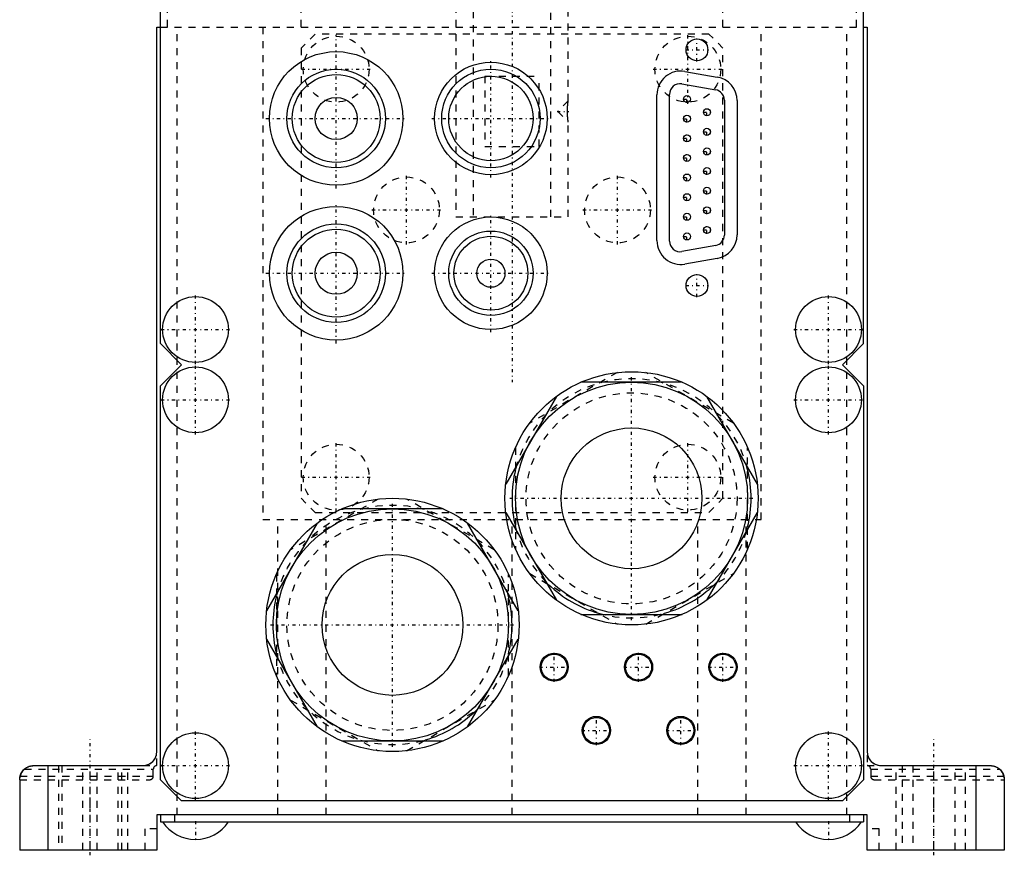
# Model space of a CAD drawing. Extents: x -72 to 70, y -1 to 596.
# Tile 1 of 16: x -70 to 70, y -1 to 118. Entities that reach past the tile are written whole.
import ezdxf

# ---------------------------------------------------------------- set-up
doc = ezdxf.new("R2010")
doc.units = 0
doc.linetypes.add('CENTER', pattern=[1.5, 0.45, -0.5, 0.05, -0.5])
doc.linetypes.add('DASHED', pattern=[2, 1, -1])
for name, color, linetype in [('AM_0', 7, 'CONTINUOUS'), ('AM_3', 7, 'DASHED'), ('AM_7', 7, 'CENTER')]:
    doc.layers.add(name, color=color, linetype=linetype)

msp = doc.modelspace()

# ---------------------------------------------------------------- linework, layer by layer
at = {"layer": 'AM_0', "color": 7, "linetype": 'CONTINUOUS'}
for p, q in [((-50, 72), (-50, 129)), ((50, 72), (50, 129)), ((-50.5, 14), (-50.5, 117)), ((-50.5, 117), (-50, 117)), ((50, 117), (50.5, 117)), ((50.5, 117), (50.5, 14)), ((24.59, 110.7), (29.19, 109.89)), ((24.16, 108.91), (28.96, 108.08)), ((20.6, 86.65), (20.6, 107.35)), ((22.4, 86.56), (22.4, 107.43)), ((30.2, 106.6), (30.2, 87.43)), ((32, 106.54), (32, 87.46)), ((28.97, 85.95), (24.17, 85.08)), ((29.19, 84.11), (24.59, 83.3)), ((-47, 69), (-50, 72)), ((50, 72), (47, 69)), ((-50, 66), (-47, 69)), ((47, 69), (50, 66)), ((-50, 10), (-50, 66)), ((24.19, 66.5), (9.81, 66.5)), ((50, 66), (50, 10)), ((6.31, 64.48), (-0.89, 52.02)), ((34.89, 52.02), (27.69, 64.48)), ((-9.81, 48.5), (-24.19, 48.5)), ((-0.89, 47.98), (6.31, 35.52)), ((27.69, 35.52), (34.89, 47.98)), ((-27.69, 46.48), (-34.89, 34.02)), ((0.89, 34.02), (-6.31, 46.48)), ((9.81, 33.5), (24.19, 33.5)), ((-34.89, 29.98), (-27.69, 17.52)), ((-6.31, 17.52), (0.89, 29.98)), ((-24.19, 15.5), (-9.81, 15.5)), ((-68, 12), (-52.5, 12)), ((-66, 12), (-66, 0)), ((52.5, 12), (68, 12)), ((66, 0), (66, 12)), ((-70, 10), (-70, 0)), ((-47, 7), (-50, 10)), ((50, 10), (47, 7)), ((70, 10), (70, 0)), ((47, 7), (-47, 7)), ((50.5, 5), (-50.5, 5)), ((-50.5, 5), (-50.5, 0)), ((-50, 5), (-50, 4)), ((-48, 5), (-48, 4)), ((48, 5), (48, 4)), ((50, 5), (50, 4)), ((50.5, 0), (50.5, 5)), ((-50, 4), (50, 4)), ((-50.5, 0), (-70, 0)), ((70, 0), (50.5, 0))]:
    msp.add_line(p, q, dxfattribs=at)
for points in [[(-70, 10, 0), (-70, 10.07, 0), (-69.99, 10.23, 0), (-69.96, 10.38, 0), (-69.95, 10.45, 0), (-69.93, 10.53, 0), (-69.88, 10.68, 0), (-69.82, 10.83, 0), (-69.75, 10.97, 0), (-69.66, 11.12, 0), (-69.56, 11.25, 0), (-69.51, 11.32, 0), (-69.45, 11.38, 0), (-69.32, 11.5, 0), (-69.18, 11.61, 0), (-69.03, 11.71, 0), (-68.87, 11.8, 0), (-68.7, 11.87, 0), (-68.61, 11.91, 0), (-68.51, 11.93, 0), (-68.32, 11.97, 0), (-68.2, 11.99, 0), (-68.16, 11.99, 0), (-68.13, 12, 0), (-68.11, 12, 0), (-68.09, 12, 0), (-68.05, 12, 0), (-68.02, 12, 0), (-68, 12, 0)], [(-69.32, 11.5, 0), (-69.31, 11.51, 0), (-69.29, 11.53, 0), (-69.27, 11.55, 0), (-69.26, 11.56, 0), (-69.25, 11.56, 0), (-69.22, 11.58, 0), (-69.2, 11.6, 0), (-69.18, 11.62, 0), (-69.16, 11.63, 0), (-69.13, 11.65, 0), (-69.12, 11.66, 0), (-69.11, 11.66, 0), (-69.09, 11.68, 0), (-69.06, 11.7, 0), (-69.04, 11.71, 0), (-69.01, 11.72, 0), (-68.99, 11.74, 0), (-68.98, 11.75, 0), (-68.96, 11.75, 0), (-68.94, 11.77, 0), (-68.91, 11.78, 0), (-68.9, 11.79, 0)], [(68, 12, 0), (68.02, 12, 0), (68.05, 12, 0), (68.09, 12, 0), (68.11, 12, 0), (68.13, 12, 0), (68.16, 11.99, 0), (68.2, 11.99, 0), (68.32, 11.97, 0), (68.51, 11.93, 0), (68.61, 11.91, 0), (68.7, 11.87, 0), (68.87, 11.8, 0), (69.03, 11.71, 0), (69.18, 11.61, 0), (69.32, 11.5, 0), (69.45, 11.38, 0), (69.51, 11.32, 0), (69.56, 11.25, 0), (69.66, 11.12, 0), (69.75, 10.97, 0), (69.82, 10.83, 0), (69.88, 10.68, 0), (69.93, 10.53, 0), (69.95, 10.45, 0), (69.96, 10.38, 0), (69.99, 10.23, 0), (70, 10.07, 0), (70, 10, 0)], [(68, 12, 0), (68.04, 12, 0), (68.11, 12, 0), (68.19, 11.99, 0), (68.23, 11.99, 0), (68.27, 11.98, 0), (68.34, 11.97, 0), (68.42, 11.96, 0), (68.5, 11.94, 0), (68.58, 11.92, 0), (68.65, 11.89, 0), (68.69, 11.88, 0), (68.73, 11.86, 0), (68.8, 11.83, 0), (68.88, 11.8, 0), (68.95, 11.76, 0), (69.02, 11.72, 0), (69.09, 11.68, 0), (69.13, 11.65, 0), (69.16, 11.63, 0), (69.2, 11.6, 0), (69.21, 11.59, 0), (69.22, 11.58, 0), (69.23, 11.58, 0), (69.23, 11.58, 0), (69.24, 11.57, 0), (69.25, 11.56, 0), (69.26, 11.55, 0), (69.28, 11.54, 0), (69.29, 11.53, 0), (69.29, 11.53, 0), (69.3, 11.52, 0), (69.31, 11.51, 0), (69.32, 11.5, 0), (69.32, 11.5, 0)], [(-70, 10, 0), (-70, 10, 0), (-70, 10, 0), (-70, 10, 0), (-70, 10, 0), (-70, 10, 0), (-70, 10, 0), (-70, 10, 0), (-70, 10, 0), (-70, 10, 0), (-70, 10, 0), (-70, 10, 0), (-70, 10, 0), (-70, 10.01, 0), (-70, 10.01, 0), (-70, 10.01, 0), (-70, 10.01, 0), (-70, 10.01, 0), (-70, 10.01, 0), (-70, 10.01, 0), (-70, 10.01, 0), (-70, 10.02, 0), (-70, 10.02, 0), (-70, 10.02, 0), (-70, 10.02, 0), (-70, 10.02, 0), (-70, 10.02, 0), (-70, 10.02, 0), (-70, 10.03, 0), (-70, 10.03, 0), (-70, 10.03, 0), (-70, 10.03, 0), (-70, 10.04, 0), (-70, 10.04, 0), (-70, 10.04, 0), (-70, 10.04, 0), (-70, 10.05, 0), (-70, 10.05, 0), (-70, 10.05, 0), (-70, 10.06, 0), (-70, 10.06, 0), (-70, 10.06, 0), (-70, 10.06, 0), (-70, 10.07, 0), (-70, 10.07, 0), (-70, 10.07, 0), (-70, 10.08, 0), (-70, 10.08, 0), (-70, 10.08, 0), (-70, 10.09, 0), (-70, 10.09, 0), (-70, 10.09, 0), (-70, 10.1, 0), (-70, 10.1, 0), (-70, 10.11, 0), (-70, 10.11, 0), (-70, 10.11, 0), (-70, 10.12, 0), (-70, 10.12, 0), (-70, 10.13, 0), (-70, 10.13, 0), (-70, 10.13, 0), (-70, 10.14, 0), (-70, 10.14, 0), (-69.99, 10.15, 0), (-69.99, 10.15, 0), (-69.99, 10.15, 0), (-69.99, 10.16, 0), (-69.99, 10.16, 0), (-69.99, 10.16, 0), (-69.99, 10.17, 0), (-69.99, 10.17, 0), (-69.99, 10.18, 0), (-69.99, 10.18, 0), (-69.99, 10.19, 0), (-69.99, 10.19, 0), (-69.99, 10.2, 0), (-69.99, 10.2, 0), (-69.99, 10.21, 0), (-69.99, 10.21, 0), (-69.99, 10.22, 0), (-69.99, 10.22, 0), (-69.99, 10.23, 0), (-69.99, 10.23, 0), (-69.99, 10.24, 0), (-69.99, 10.24, 0), (-69.98, 10.25, 0), (-69.98, 10.25, 0), (-69.98, 10.26, 0), (-69.98, 10.27, 0), (-69.98, 10.27, 0), (-69.98, 10.27, 0), (-69.98, 10.28, 0), (-69.98, 10.29, 0), (-69.98, 10.29, 0), (-69.98, 10.3, 0), (-69.98, 10.31, 0), (-69.98, 10.31, 0), (-69.98, 10.31, 0), (-69.97, 10.32, 0), (-69.97, 10.33, 0), (-69.97, 10.34, 0), (-69.97, 10.34, 0), (-69.97, 10.35, 0), (-69.97, 10.35, 0), (-69.97, 10.36, 0), (-69.97, 10.36, 0), (-69.97, 10.37, 0), (-69.96, 10.37, 0), (-69.96, 10.38, 0), (-69.96, 10.38, 0), (-69.96, 10.39, 0), (-69.96, 10.4, 0), (-69.96, 10.4, 0), (-69.96, 10.41, 0), (-69.96, 10.41, 0), (-69.96, 10.42, 0), (-69.95, 10.43, 0), (-69.95, 10.43, 0), (-69.95, 10.44, 0), (-69.95, 10.44, 0), (-69.95, 10.45, 0), (-69.95, 10.46, 0), (-69.95, 10.46, 0), (-69.94, 10.47, 0), (-69.94, 10.48, 0), (-69.94, 10.48, 0), (-69.94, 10.48, 0), (-69.94, 10.49, 0), (-69.94, 10.5, 0), (-69.94, 10.5, 0)], [(-69.95, 10.44, 0), (-69.95, 10.45, 0), (-69.94, 10.47, 0), (-69.94, 10.49, 0), (-69.94, 10.5, 0)], [(69.94, 10.5, 0), (69.94, 10.49, 0), (69.94, 10.47, 0), (69.95, 10.45, 0), (69.95, 10.44, 0)]]:
    msp.add_polyline3d(points, dxfattribs=at)
for centre, radius in [((26.3, 113.75), 1.55), ((-25, 104), 9.5), ((-3, 104), 8), ((-25, 104), 7), ((-3, 104), 7), ((-25, 104), 6.25), ((-3, 104), 6), ((-25, 104), 3), ((24.88, 106.76), 0.5), ((27.72, 104.89), 0.5), ((24.88, 103.97), 0.5), ((27.72, 102.1), 0.5), ((24.88, 101.18), 0.5), ((27.72, 99.31), 0.5), ((24.88, 98.39), 0.5), ((27.72, 96.52), 0.5), ((24.88, 95.6), 0.5), ((27.72, 93.73), 0.5), ((24.88, 92.81), 0.5), ((-25, 82), 9.5), ((27.72, 90.94), 0.5), ((-3, 82), 8), ((24.88, 90.02), 0.5), ((-25, 82), 7), ((-25, 82), 6.25), ((27.72, 88.15), 0.5), ((-3, 82), 6), ((-3, 82), 5.25), ((24.88, 87.23), 0.5), ((-25, 82), 3), ((-3, 82), 2), ((26.3, 80.25), 1.55), ((-45, 74), 4.68), ((45, 74), 4.68), ((-45, 64), 4.68), ((45, 64), 4.68), ((17, 50), 18), ((17, 50), 16.5), ((17, 50), 10.01), ((-17, 32), 18), ((-17, 32), 16.5), ((-17, 32), 10.01), ((6, 26), 2), ((18, 26), 2), ((30, 26), 2), ((6, 26), 1.85), ((18, 26), 1.85), ((30, 26), 1.85), ((12, 17), 2), ((12, 17), 1.85), ((24, 17), 2), ((24, 17), 1.85), ((-45, 12), 4.68), ((45, 12), 4.68)]:
    msp.add_circle(centre, radius, dxfattribs=at)
for centre, radius, start, end in [((24, 107.35), 3.4, 80.0008, 180), ((28.6, 106.54), 3.4, 0, 80.0008), ((23.9, 107.43), 1.5, 80.1896, 180), ((28.7, 106.6), 1.5, 0, 80.1896), ((28.7, 87.43), 1.5, 280.2733, 0), ((28.6, 87.46), 3.4, 279.9992, 0), ((24, 86.65), 3.4, 180, 279.9992), ((23.9, 86.56), 1.5, 180, 280.2733), ((17, 50), 17, 166.0694, 193.9306), ((17, 50), 17, 346.0694, 13.9306), ((17, 50), 17, 226.0694, 253.9306), ((17, 50), 17, 286.0694, 313.9306), ((-17, 32), 17, 166.0694, 193.9306), ((-17, 32), 17, 346.0694, 13.9306), ((-17, 32), 17, 286.0694, 313.9306), ((-52.5, 14), 2, 270, 0), ((52.5, 14), 2, 180, 270), ((-68, 10), 2, 131.4096, 165.5225), ((68, 10), 2, 14.4775, 48.5904), ((-45, 7.17), 5.67, 213.9924, 326.0076), ((45, 7.17), 5.67, 213.9924, 326.0076)]:
    msp.add_arc(centre, radius, start, end, dxfattribs=at)
at = {"layer": 'AM_3', "color": 6, "linetype": 'DASHED'}
for p, q in [((-5.5, 559.25), (-5.5, 90)), ((5.5, 90), (5.5, 559.25)), ((-30, 117), (-30, 129)), ((30, 117), (30, 129)), ((-49, 117), (-49, 127)), ((49, 117), (49, 127)), ((-8, 120), (-8, 90)), ((8, 106.5), (8, 120)), ((-50, 117), (50, 117)), ((-47.59, 5), (-47.59, 117)), ((-35.44, 117), (-35.44, 47)), ((35.44, 47), (35.44, 117)), ((47.59, 5), (47.59, 117)), ((-28, 116), (-30, 114)), ((28, 116), (-28, 116)), ((30, 114), (28, 116)), ((-30, 114), (-30, 50)), ((30, 50), (30, 114)), ((-3.87, 110), (3.87, 110)), ((-3.87, 110), (-3.87, 100)), ((3.87, 100), (3.87, 110)), ((8, 106.5), (6.5, 105)), ((6.5, 105), (8, 103.5)), ((8, 90), (8, 103.5)), ((-3.87, 100), (3.87, 100)), ((-8, 90), (8, 90)), ((14.98, 67.89), (2.52, 60.69)), ((31.48, 60.69), (19.02, 67.89)), ((0.5, 57.19), (0.5, 42.81)), ((33.5, 42.81), (33.5, 57.19)), ((-19.02, 49.89), (-31.48, 42.69)), ((-30, 50), (-28, 48)), ((-2.52, 42.69), (-14.98, 49.89)), ((28, 48), (30, 50)), ((-28, 48), (28, 48)), ((-35.44, 47), (35.44, 47)), ((-33.3, 5), (-33.3, 47)), ((-26.42, 5), (-26.42, 47)), ((0, 5), (0, 47)), ((26.42, 5), (26.42, 47)), ((33.3, 5), (33.3, 47)), ((2.52, 39.31), (14.98, 32.11)), ((19.02, 32.11), (31.48, 39.31)), ((-33.5, 39.19), (-33.5, 24.81)), ((-0.5, 24.81), (-0.5, 39.19)), ((-31.48, 21.31), (-19.02, 14.11)), ((-14.98, 14.11), (-2.52, 21.31)), ((-50.56, 13.5), (-50.5, 13.5)), ((-50.5, 12), (-50.5, 13.5)), ((50.5, 13.5), (50.5, 12)), ((50.5, 13.5), (50.56, 13.5)), ((-69.32, 11.5), (-51, 11.5)), ((-64.5, 12), (-64.5, 0)), ((-64, 12), (-64, 0)), ((-61, 0), (-61, 12)), ((-60, 0), (-60, 12)), ((-59, 0), (-59, 12)), ((-56, 0), (-56, 12)), ((-55.5, 0), (-55.5, 12)), ((-54.64, 0), (-54.64, 12)), ((-52.5, 12), (-50.5, 12)), ((-51, 10.5), (-51, 11.5)), ((50.5, 12), (52.5, 12)), ((51, 11.5), (51, 10.5)), ((51, 11.5), (69.32, 11.5)), ((54.64, 0), (54.64, 12)), ((55.5, 12), (55.5, 0)), ((57, 12), (57, 0)), ((60, 0), (60, 12)), ((63, 0), (63, 12)), ((64.5, 0), (64.5, 12)), ((-70, 10), (-51.5, 10)), ((-69.94, 10.5), (-51, 10.5)), ((51, 10.5), (69.94, 10.5)), ((51.5, 10), (70, 10)), ((-52.21, 3), (-52.21, 0)), ((-50.5, 3), (-52.21, 3)), ((52.21, 3), (50.5, 3)), ((52.21, 0), (52.21, 3))]:
    msp.add_line(p, q, dxfattribs=at)
for points in [[(8, 103.5, 0), (8, 103.5, 0), (8, 103.5, 0), (8, 103.5, 0), (8, 103.51, 0), (8, 103.51, 0), (8, 103.51, 0), (8, 103.52, 0), (8, 103.53, 0), (7.99, 103.54, 0), (7.99, 103.55, 0), (7.99, 103.55, 0), (7.99, 103.56, 0), (7.99, 103.57, 0), (7.99, 103.59, 0), (7.98, 103.6, 0), (7.98, 103.62, 0), (7.98, 103.64, 0), (7.98, 103.65, 0), (7.98, 103.66, 0), (7.97, 103.68, 0), (7.97, 103.7, 0), (7.97, 103.72, 0), (7.97, 103.73, 0), (7.96, 103.75, 0), (7.96, 103.78, 0), (7.96, 103.79, 0), (7.96, 103.8, 0), (7.95, 103.83, 0), (7.95, 103.86, 0), (7.95, 103.89, 0), (7.94, 103.91, 0), (7.94, 103.94, 0), (7.94, 103.96, 0), (7.94, 103.97, 0), (7.93, 104.01, 0), (7.93, 104.04, 0), (7.93, 104.07, 0), (7.92, 104.1, 0), (7.92, 104.14, 0), (7.92, 104.16, 0), (7.92, 104.17, 0), (7.91, 104.21, 0), (7.91, 104.25, 0), (7.91, 104.29, 0), (7.9, 104.32, 0), (7.9, 104.36, 0), (7.9, 104.38, 0), (7.9, 104.4, 0), (7.9, 104.44, 0), (7.89, 104.48, 0), (7.89, 104.52, 0), (7.89, 104.57, 0), (7.89, 104.61, 0), (7.89, 104.63, 0), (7.89, 104.65, 0), (7.89, 104.69, 0), (7.88, 104.73, 0), (7.88, 104.77, 0), (7.88, 104.82, 0), (7.88, 104.86, 0), (7.88, 104.88, 0), (7.88, 104.9, 0), (7.88, 104.94, 0), (7.88, 104.98, 0), (7.88, 105, 0), (7.88, 105.02, 0), (7.88, 105.06, 0), (7.88, 105.1, 0), (7.88, 105.12, 0), (7.88, 105.14, 0), (7.88, 105.18, 0), (7.88, 105.23, 0), (7.88, 105.27, 0), (7.89, 105.31, 0), (7.89, 105.35, 0), (7.89, 105.37, 0), (7.89, 105.39, 0), (7.89, 105.43, 0), (7.89, 105.48, 0), (7.89, 105.52, 0), (7.9, 105.56, 0), (7.9, 105.6, 0), (7.9, 105.62, 0), (7.9, 105.64, 0), (7.9, 105.68, 0), (7.91, 105.71, 0), (7.91, 105.75, 0), (7.91, 105.79, 0), (7.92, 105.83, 0), (7.92, 105.84, 0), (7.92, 105.86, 0), (7.92, 105.9, 0), (7.93, 105.93, 0), (7.93, 105.96, 0), (7.93, 105.99, 0), (7.94, 106.03, 0), (7.94, 106.04, 0), (7.94, 106.06, 0), (7.94, 106.09, 0), (7.95, 106.11, 0), (7.95, 106.14, 0), (7.95, 106.17, 0), (7.96, 106.2, 0), (7.96, 106.21, 0), (7.96, 106.22, 0), (7.96, 106.25, 0), (7.97, 106.27, 0), (7.97, 106.28, 0), (7.97, 106.3, 0), (7.97, 106.32, 0), (7.98, 106.34, 0), (7.98, 106.35, 0), (7.98, 106.36, 0), (7.98, 106.38, 0), (7.98, 106.4, 0), (7.99, 106.41, 0), (7.99, 106.43, 0), (7.99, 106.44, 0), (7.99, 106.45, 0), (7.99, 106.45, 0), (7.99, 106.46, 0), (8, 106.47, 0), (8, 106.48, 0), (8, 106.49, 0), (8, 106.49, 0), (8, 106.49, 0), (8, 106.5, 0), (8, 106.5, 0), (8, 106.5, 0), (8, 106.5, 0)], [(-52.5, 12, 0), (-52.41, 12, 0), (-52.24, 12.02, 0), (-52.08, 12.05, 0), (-52, 12.06, 0), (-51.92, 12.09, 0), (-51.77, 12.14, 0), (-51.63, 12.2, 0), (-51.5, 12.27, 0), (-51.37, 12.35, 0), (-51.25, 12.44, 0), (-51.2, 12.48, 0), (-51.14, 12.53, 0), (-51.04, 12.63, 0), (-50.95, 12.73, 0), (-50.87, 12.84, 0), (-50.79, 12.96, 0), (-50.73, 13.07, 0), (-50.7, 13.13, 0), (-50.67, 13.19, 0), (-50.62, 13.32, 0), (-50.58, 13.44, 0), (-50.56, 13.5, 0)], [(50.56, 13.5, 0), (50.58, 13.44, 0), (50.62, 13.32, 0), (50.67, 13.19, 0), (50.7, 13.13, 0), (50.73, 13.07, 0), (50.79, 12.96, 0), (50.87, 12.84, 0), (50.95, 12.73, 0), (51.04, 12.63, 0), (51.14, 12.53, 0), (51.2, 12.48, 0), (51.25, 12.44, 0), (51.37, 12.35, 0), (51.5, 12.27, 0), (51.63, 12.2, 0), (51.77, 12.14, 0), (51.92, 12.09, 0), (52, 12.06, 0), (52.08, 12.05, 0), (52.24, 12.02, 0), (52.41, 12, 0), (52.5, 12, 0)], [(50.56, 13.5, 0), (50.58, 13.44, 0), (50.62, 13.32, 0), (50.67, 13.19, 0), (50.7, 13.13, 0), (50.73, 13.07, 0), (50.79, 12.96, 0), (50.87, 12.84, 0), (50.95, 12.73, 0), (51.04, 12.63, 0), (51.14, 12.53, 0), (51.2, 12.48, 0), (51.25, 12.44, 0), (51.37, 12.35, 0), (51.5, 12.27, 0), (51.63, 12.2, 0), (51.77, 12.14, 0), (51.92, 12.09, 0), (52, 12.06, 0), (52.08, 12.05, 0), (52.24, 12.02, 0), (52.41, 12, 0), (52.5, 12, 0)], [(-68.9, 11.79, 0), (-68.88, 11.8, 0), (-68.83, 11.82, 0), (-68.78, 11.84, 0), (-68.76, 11.85, 0), (-68.73, 11.86, 0), (-68.68, 11.88, 0), (-68.63, 11.9, 0), (-68.58, 11.91, 0), (-68.53, 11.93, 0), (-68.48, 11.94, 0), (-68.45, 11.95, 0), (-68.43, 11.95, 0), (-68.38, 11.96, 0), (-68.33, 11.97, 0), (-68.27, 11.98, 0), (-68.22, 11.99, 0), (-68.17, 11.99, 0), (-68.15, 11.99, 0), (-68.12, 12, 0), (-68.07, 12, 0), (-68.02, 12, 0), (-68, 12, 0)], [(-69.99, 10, 0), (-69.99, 10, 0), (-69.99, 10, 0), (-69.99, 10, 0), (-69.99, 10, 0), (-69.99, 10, 0), (-69.99, 10, 0), (-69.99, 10, 0), (-69.99, 10, 0), (-69.98, 10, 0), (-69.98, 10, 0), (-69.98, 10, 0), (-69.98, 10, 0), (-69.98, 10, 0), (-69.98, 10.01, 0), (-69.98, 10.01, 0), (-69.98, 10.01, 0), (-69.98, 10.01, 0), (-69.98, 10.01, 0), (-69.98, 10.01, 0), (-69.98, 10.01, 0), (-69.98, 10.01, 0), (-69.98, 10.01, 0), (-69.98, 10.02, 0), (-69.98, 10.02, 0), (-69.98, 10.02, 0), (-69.98, 10.02, 0), (-69.98, 10.02, 0), (-69.98, 10.02, 0), (-69.98, 10.02, 0), (-69.98, 10.03, 0), (-69.98, 10.03, 0), (-69.98, 10.03, 0), (-69.98, 10.03, 0), (-69.98, 10.03, 0), (-69.98, 10.04, 0), (-69.98, 10.04, 0), (-69.98, 10.04, 0), (-69.98, 10.04, 0), (-69.97, 10.05, 0), (-69.97, 10.05, 0), (-69.97, 10.05, 0), (-69.97, 10.05, 0), (-69.97, 10.06, 0), (-69.97, 10.06, 0), (-69.97, 10.06, 0), (-69.97, 10.07, 0), (-69.97, 10.07, 0), (-69.97, 10.07, 0), (-69.97, 10.07, 0), (-69.97, 10.08, 0), (-69.97, 10.08, 0), (-69.97, 10.08, 0), (-69.97, 10.09, 0), (-69.97, 10.09, 0), (-69.97, 10.09, 0), (-69.97, 10.1, 0), (-69.97, 10.1, 0), (-69.97, 10.1, 0), (-69.97, 10.11, 0), (-69.97, 10.11, 0), (-69.97, 10.11, 0), (-69.97, 10.12, 0), (-69.97, 10.12, 0), (-69.97, 10.12, 0), (-69.97, 10.13, 0), (-69.97, 10.13, 0), (-69.96, 10.13, 0), (-69.96, 10.14, 0), (-69.96, 10.14, 0), (-69.96, 10.14, 0), (-69.96, 10.15, 0), (-69.96, 10.15, 0), (-69.96, 10.16, 0), (-69.96, 10.16, 0), (-69.96, 10.17, 0), (-69.96, 10.17, 0), (-69.96, 10.17, 0), (-69.96, 10.18, 0), (-69.96, 10.18, 0), (-69.96, 10.19, 0), (-69.96, 10.19, 0), (-69.96, 10.2, 0), (-69.96, 10.2, 0), (-69.96, 10.2, 0), (-69.96, 10.21, 0), (-69.96, 10.21, 0), (-69.96, 10.22, 0), (-69.96, 10.22, 0), (-69.96, 10.23, 0), (-69.96, 10.23, 0), (-69.96, 10.24, 0), (-69.96, 10.24, 0), (-69.96, 10.25, 0), (-69.96, 10.25, 0), (-69.96, 10.26, 0), (-69.96, 10.27, 0), (-69.96, 10.27, 0), (-69.96, 10.27, 0), (-69.95, 10.28, 0), (-69.95, 10.28, 0), (-69.95, 10.29, 0), (-69.95, 10.3, 0), (-69.95, 10.3, 0), (-69.95, 10.31, 0), (-69.95, 10.31, 0), (-69.95, 10.31, 0), (-69.95, 10.32, 0), (-69.95, 10.32, 0), (-69.95, 10.33, 0), (-69.95, 10.33, 0), (-69.95, 10.34, 0), (-69.95, 10.34, 0), (-69.95, 10.35, 0), (-69.95, 10.35, 0), (-69.95, 10.36, 0), (-69.95, 10.37, 0), (-69.95, 10.37, 0), (-69.95, 10.38, 0), (-69.95, 10.38, 0), (-69.95, 10.39, 0), (-69.95, 10.39, 0), (-69.95, 10.4, 0), (-69.95, 10.41, 0), (-69.95, 10.41, 0), (-69.95, 10.42, 0), (-69.95, 10.42, 0), (-69.95, 10.43, 0), (-69.95, 10.43, 0), (-69.95, 10.44, 0), (-69.95, 10.44, 0)], [(69.95, 10.44, 0), (69.95, 10.44, 0), (69.95, 10.43, 0), (69.95, 10.43, 0), (69.95, 10.42, 0), (69.95, 10.42, 0), (69.95, 10.41, 0), (69.95, 10.41, 0), (69.95, 10.4, 0), (69.95, 10.39, 0), (69.95, 10.39, 0), (69.95, 10.38, 0), (69.95, 10.38, 0), (69.95, 10.37, 0), (69.95, 10.37, 0), (69.95, 10.36, 0), (69.95, 10.35, 0), (69.95, 10.35, 0), (69.95, 10.34, 0), (69.95, 10.34, 0), (69.95, 10.33, 0), (69.95, 10.33, 0), (69.95, 10.32, 0), (69.95, 10.32, 0), (69.95, 10.31, 0), (69.95, 10.31, 0), (69.95, 10.31, 0), (69.95, 10.3, 0), (69.95, 10.3, 0), (69.95, 10.29, 0), (69.95, 10.28, 0), (69.95, 10.28, 0), (69.96, 10.27, 0), (69.96, 10.27, 0), (69.96, 10.27, 0), (69.96, 10.26, 0), (69.96, 10.25, 0), (69.96, 10.25, 0), (69.96, 10.24, 0), (69.96, 10.24, 0), (69.96, 10.23, 0), (69.96, 10.23, 0), (69.96, 10.22, 0), (69.96, 10.22, 0), (69.96, 10.21, 0), (69.96, 10.21, 0), (69.96, 10.2, 0), (69.96, 10.2, 0), (69.96, 10.2, 0), (69.96, 10.19, 0), (69.96, 10.19, 0), (69.96, 10.18, 0), (69.96, 10.18, 0), (69.96, 10.17, 0), (69.96, 10.17, 0), (69.96, 10.17, 0), (69.96, 10.16, 0), (69.96, 10.16, 0), (69.96, 10.15, 0), (69.96, 10.15, 0), (69.96, 10.14, 0), (69.96, 10.14, 0), (69.96, 10.14, 0), (69.96, 10.13, 0), (69.97, 10.13, 0), (69.97, 10.13, 0), (69.97, 10.12, 0), (69.97, 10.12, 0), (69.97, 10.12, 0), (69.97, 10.11, 0), (69.97, 10.11, 0), (69.97, 10.11, 0), (69.97, 10.1, 0), (69.97, 10.1, 0), (69.97, 10.1, 0), (69.97, 10.09, 0), (69.97, 10.09, 0), (69.97, 10.09, 0), (69.97, 10.08, 0), (69.97, 10.08, 0), (69.97, 10.08, 0), (69.97, 10.07, 0), (69.97, 10.07, 0), (69.97, 10.07, 0), (69.97, 10.07, 0), (69.97, 10.06, 0), (69.97, 10.06, 0), (69.97, 10.06, 0), (69.97, 10.05, 0), (69.97, 10.05, 0), (69.97, 10.05, 0), (69.97, 10.05, 0), (69.98, 10.04, 0), (69.98, 10.04, 0), (69.98, 10.04, 0), (69.98, 10.04, 0), (69.98, 10.03, 0), (69.98, 10.03, 0), (69.98, 10.03, 0), (69.98, 10.03, 0), (69.98, 10.03, 0), (69.98, 10.02, 0), (69.98, 10.02, 0), (69.98, 10.02, 0), (69.98, 10.02, 0), (69.98, 10.02, 0), (69.98, 10.02, 0), (69.98, 10.02, 0), (69.98, 10.01, 0), (69.98, 10.01, 0), (69.98, 10.01, 0), (69.98, 10.01, 0), (69.98, 10.01, 0), (69.98, 10.01, 0), (69.98, 10.01, 0), (69.98, 10.01, 0), (69.98, 10.01, 0), (69.98, 10, 0), (69.98, 10, 0), (69.98, 10, 0), (69.98, 10, 0), (69.98, 10, 0), (69.99, 10, 0), (69.99, 10, 0), (69.99, 10, 0), (69.99, 10, 0), (69.99, 10, 0), (69.99, 10, 0), (69.99, 10, 0), (69.99, 10, 0), (69.99, 10, 0)]]:
    msp.add_polyline3d(points, dxfattribs=at)
for centre, radius in [((-25, 111), 4.68), ((25, 111), 4.68), ((-15, 91), 4.68), ((15, 91), 4.68), ((17, 50), 15), ((-25, 53), 4.68), ((25, 53), 4.68), ((-17, 32), 15)]:
    msp.add_circle(centre, radius, dxfattribs=at)
for centre, radius, start, end in [((17, 50), 17, 13.9306, 166.0694), ((-17, 32), 17, 13.9306, 166.0694), ((17, 50), 17, 193.9306, 226.0694), ((17, 50), 17, 313.9306, 346.0694), ((17, 50), 17, 253.9306, 286.0694), ((-17, 32), 17, 193.9306, 286.0694), ((-17, 32), 17, 313.9306, 346.0694), ((-50.5, 11.5), 0.5, 90, 180), ((50.5, 11.5), 0.5, 0, 90), ((-51.5, 10.5), 0.5, 270, 0), ((51.5, 10.5), 0.5, 180, 270)]:
    msp.add_arc(centre, radius, start, end, dxfattribs=at)
at = {"layer": 'AM_7', "color": 4, "linetype": 'CENTER'}
for p, q in [((0, 582.98), (0, 66.53)), ((-25, 94.03), (-25, 115.91)), ((25, 106.09), (25, 115.91)), ((26.3, 112.12), (26.3, 115.38)), ((24.67, 113.75), (27.93, 113.75)), ((-3, 95.6), (-3, 112.4)), ((-29.91, 111), (-20.09, 111)), ((20.09, 111), (29.91, 111)), ((24.36, 106.76), (25.41, 106.76)), ((24.88, 106.23), (24.88, 107.28)), ((6.42, 105), (8.07, 105)), ((27.72, 104.36), (27.72, 105.42)), ((-34.98, 104), (-15.03, 104)), ((-11.4, 104), (5.4, 104)), ((24.36, 103.97), (25.41, 103.97)), ((24.88, 103.44), (24.88, 104.5)), ((27.2, 104.89), (28.25, 104.89)), ((27.72, 101.58), (27.72, 102.62)), ((24.36, 101.18), (25.41, 101.18)), ((24.88, 100.66), (24.88, 101.7)), ((27.2, 102.1), (28.25, 102.1)), ((27.72, 98.78), (27.72, 99.84)), ((24.36, 98.39), (25.41, 98.39)), ((24.88, 97.86), (24.88, 98.92)), ((27.2, 99.31), (28.25, 99.31)), ((27.72, 95.99), (27.72, 97.05)), ((-15, 86.09), (-15, 95.91)), ((15, 86.09), (15, 95.91)), ((24.36, 95.6), (25.41, 95.6)), ((24.88, 95.08), (24.88, 96.13)), ((27.2, 96.52), (28.25, 96.52)), ((27.72, 93.2), (27.72, 94.26)), ((24.36, 92.81), (25.41, 92.81)), ((24.88, 92.28), (24.88, 93.34)), ((27.2, 93.73), (28.25, 93.73)), ((-25, 72.03), (-25, 91.97)), ((-19.91, 91), (-10.09, 91)), ((10.09, 91), (19.91, 91)), ((27.72, 90.41), (27.72, 91.47)), ((-3, 73.6), (-3, 90.4)), ((24.36, 90.02), (25.41, 90.02)), ((24.88, 89.5), (24.88, 90.55)), ((27.2, 90.94), (28.25, 90.94)), ((27.72, 87.62), (27.72, 88.68)), ((24.36, 87.23), (25.41, 87.23)), ((24.88, 86.7), (24.88, 87.76)), ((27.2, 88.15), (28.25, 88.15)), ((-34.98, 82), (-15.03, 82)), ((-11.4, 82), (5.4, 82)), ((26.3, 78.62), (26.3, 81.88)), ((24.67, 80.25), (27.93, 80.25)), ((-45, 69.09), (-45, 78.91)), ((45, 69.09), (45, 78.91)), ((-49.91, 74), (-40.09, 74)), ((40.09, 74), (49.91, 74)), ((-45, 59.09), (-45, 68.91)), ((45, 59.09), (45, 68.91)), ((17, 32.67), (17, 67.33)), ((-49.91, 64), (-40.09, 64)), ((40.09, 64), (49.91, 64)), ((-25, 48.09), (-25, 57.91)), ((25, 48.09), (25, 57.91)), ((-29.91, 53), (-20.09, 53)), ((20.09, 53), (29.91, 53)), ((-17, 14.68), (-17, 49.33)), ((-0.32, 50), (34.33, 50)), ((-34.33, 32), (0.33, 32)), ((6, 23.9), (6, 28.1)), ((18, 23.9), (18, 28.1)), ((30, 23.9), (30, 28.1)), ((3.9, 26), (8.1, 26)), ((15.9, 26), (20.1, 26)), ((27.9, 26), (32.1, 26)), ((12, 14.9), (12, 19.1)), ((24, 14.9), (24, 19.1)), ((-45, 7.09), (-45, 16.91)), ((9.9, 17), (14.1, 17)), ((21.9, 17), (26.1, 17)), ((45, 7.09), (45, 16.91)), ((-60, -0.75), (-60, 15.75)), ((60, -0.75), (60, 15.75)), ((-49.91, 12), (-40.09, 12)), ((40.09, 12), (49.91, 12)), ((-45, 4.12), (-45, 1.38)), ((45, 4.12), (45, 1.38))]:
    msp.add_line(p, q, dxfattribs=at)

doc.saveas('drawing.dxf')
